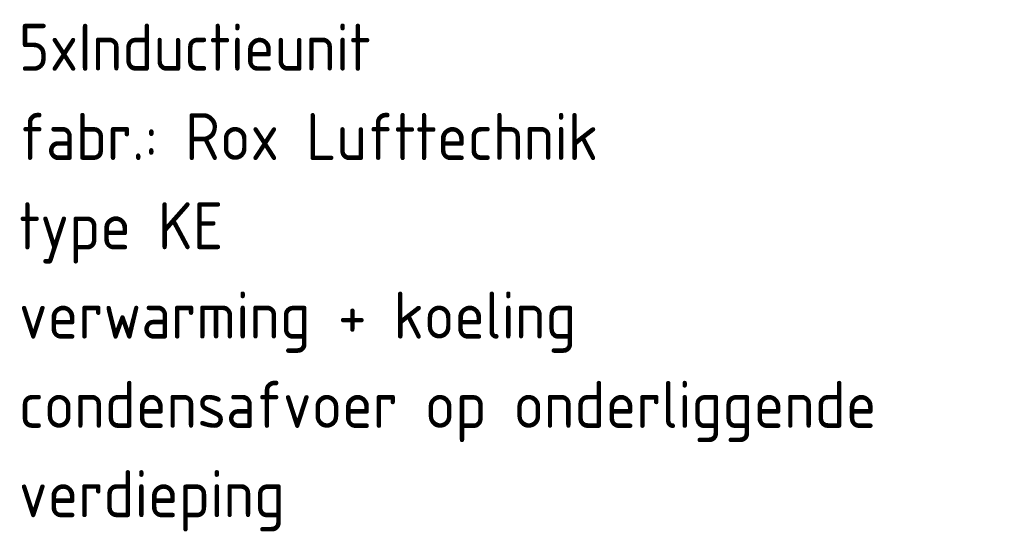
# Model space of a CAD drawing. Header units: millimetres. Extents: x -17664 to 63694, y -175 to 70975.
# Tile 22 of 22: x 47334 to 49953, y 13997 to 15363. Entities that reach past the tile are written whole.
import ezdxf

# ---------------------------------------------------------------- set-up
doc = ezdxf.new("R2010")
doc.units = ezdxf.units.MM
doc.layers.add('AT73----', color=7, linetype='Continuous')
doc.styles.add('STABICAD-025', font='ISOCP.SHX', dxfattribs={"height": 125})

msp = doc.modelspace()

# ---------------------------------------------------------------- texts
at = {"layer": 'AT73----', "color": 2, "style": 'STABICAD-025'}
for s, p in [('5xInductieunit', (47332.1, 15227.3)), ('fabr.: Rox Lufttechnik', (47332.1, 14989.8)), ('type KE', (47332.1, 14752.3)), ('verwarming + koeling', (47332.1, 14514.8)), ('condensafvoer op onderliggende', (47332.1, 14277.3)), ('verdieping', (47332.1, 14039.8))]:
    msp.add_text(s, height=125, dxfattribs=at).set_placement(p)

doc.saveas('drawing.dxf')
